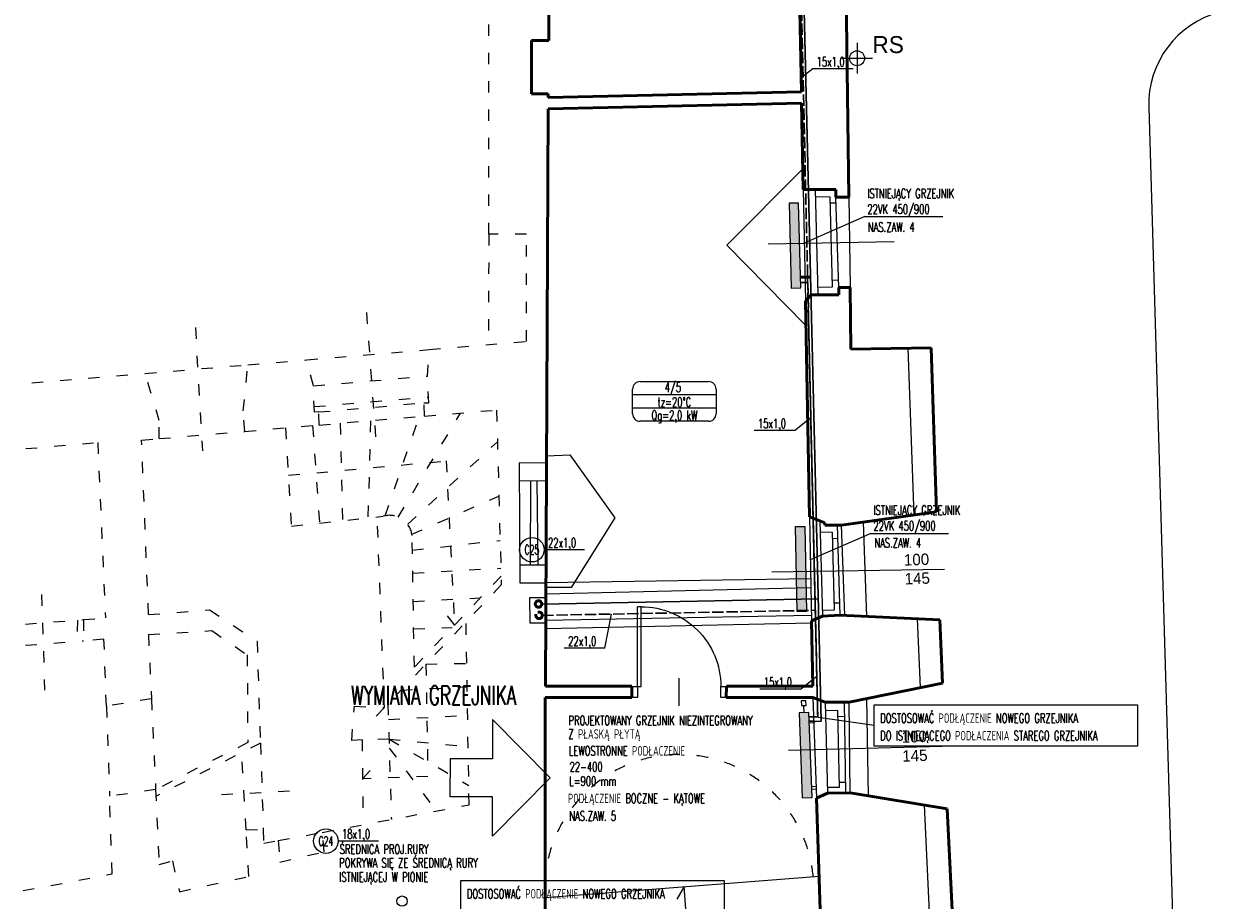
# Model space of a CAD drawing. Header units: millimetres. Extents: x -127811 to -59050, y -244477 to -114521.
# Tile 9 of 30: x -64263 to -62996, y -127381 to -126453. Entities that reach past the tile are written whole.
import ezdxf
from ezdxf.enums import TextEntityAlignment as Align

# ---------------------------------------------------------------- set-up
doc = ezdxf.new("R2010")
doc.units = ezdxf.units.MM
doc.header["$MEASUREMENT"] = 0
doc.linetypes.add('ACAD_ISO02W100', pattern=[15, 12, -3])
doc.linetypes.add('XREF$0$ACAD_ISO03W100', pattern=[30, 12, -18])
for name, color, linetype, lineweight in [('grzejniki', 142, 'Continuous', 0), ('XREF$0$arch C', 8, 'Continuous', 13), ('XREF$0$arch drzwi', 8, 'Continuous', 13), ('XREF$0$arch N', 8, 'XREF$0$ACAD_ISO03W100', 13), ('XREF$0$arch P', 8, 'Continuous', 50), ('XREF$0$opis', 8, 'Continuous', 0)]:
    doc.layers.add(name, color=color, linetype=linetype, lineweight=lineweight)
for name, color, linetype in [('TM_co istn powrot', 84, 'ACAD_ISO02W100'), ('TM_co istn zasilanie', 84, 'Continuous'), ('TM_co odnosniki', 1, 'Continuous'), ('TM_co opis', 2, 'Continuous'), ('TM_co powrot', 240, 'ACAD_ISO02W100'), ('TM_co urzadzenia', 7, 'Continuous'), ('TM_co zasilanie', 240, 'Continuous'), ('TM_odnosniki', 1, 'Continuous'), ('TM_opis', 2, 'Continuous'), ('XREF', 8, 'Continuous')]:
    doc.layers.add(name, color=color, linetype=linetype)
doc.styles.add('TM', font='romans.shx', dxfattribs={"width": 0.65})
doc.styles.add('XREF$0$Standard', font='txt')

# ---------------------------------------------------------------- blocks, each defined once
blk = doc.blocks.new('XREF$0$A$C5C5B553C')
at = {"layer": 'XREF$0$arch drzwi', "color": 0}
for p, q in [((0, 0), (0, -12)), ((6, 0), (0, 0)), ((6, -12), (6, 0)), ((51, 9), (51, -21)), ((96, 0), (96, -12)), ((102, 0), (96, 0)), ((102, -12), (102, 0)), ((0, -12), (6, -12)), ((6, -12), (6, -97.9)), ((6, -12), (10, -12)), ((10, -12), (10, -98)), ((96, -12), (102, -12)), ((10, -98), (6, -98))]:
    blk.add_line(p, q, dxfattribs=at)
blk.add_arc((10, -12), 86, 270, 0.0003, dxfattribs=at)
blk = doc.blocks.new('XREF')
at = {"layer": 'XREF$0$arch C'}
for p, q in [((-63380.1, -126473.4), (-63380.1, -126505.7)), ((-63396.3, -126489.6), (-63363.9, -126489.6)), ((-63380.1, -126493), (-63380.1, -126505.7)), ((-63071.2, -126541.3), (-63044.5, -127444)), ((-63437.5, -126606.6), (-63518.1, -126687.6)), ((-63437, -126628.5), (-63434.8, -126746.9)), ((-63424.6, -126628.5), (-63421.7, -126740.2)), ((-63424.4, -126635.9), (-63408.9, -126636.4)), ((-63408.9, -126636.4), (-63406.5, -126731.9)), ((-63399.3, -126732.2), (-63402.4, -126636.5)), ((-63388.7, -126636.5), (-63387.5, -126732.2)), ((-63408.7, -126642.7), (-63402.2, -126642.5)), ((-63518.1, -126687.6), (-63434.3, -126772.5)), ((-63474.3, -126686), (-63340.8, -126683.6)), ((-63406.7, -126724.4), (-63399.6, -126724.1)), ((-63406.5, -126731.9), (-63421.9, -126732.3)), ((-63326.4, -126796.5), (-63319.9, -126973.2)), ((-63709.1, -126918.4), (-63737.8, -126918.1)), ((-63737.8, -126918.1), (-63737.4, -127045)), ((-63709, -126910.5), (-63684.2, -126909.6)), ((-63684.2, -126909.6), (-63636.8, -126976)), ((-63737.7, -126936.8), (-63709.2, -126937)), ((-63725.9, -126936.9), (-63726.3, -127025.9)), ((-63719.1, -126936.9), (-63718.3, -127025.9)), ((-63636.8, -126976), (-63682.9, -127050.1)), ((-63430.5, -126975.2), (-63428.4, -127085.3)), ((-63419.4, -126979.6), (-63416.7, -127080.4)), ((-63373.7, -126980.6), (-63370.2, -127080.5)), ((-63419.1, -126990.9), (-63406.6, -126991.5)), ((-63406.6, -126991.5), (-63404.5, -127073.9)), ((-63401.3, -126983.8), (-63398.5, -127079.2)), ((-63392.9, -127079.5), (-63396.6, -126983.8)), ((-63406.4, -126998), (-63400.9, -126997.8)), ((-63737.5, -127025.8), (-63709.6, -127026)), ((-63470.5, -127033.3), (-63287.6, -127030.4)), ((-63737.4, -127045), (-63709.7, -127045.1)), ((-63429.2, -127040.6), (-63709.7, -127045.1)), ((-63709.8, -127056.6), (-63429, -127050.1)), ((-63682.9, -127050.1), (-63709.7, -127050)), ((-63709.8, -127060.8), (-63726.9, -127060.8)), ((-63726.9, -127060.8), (-63726.7, -127087.3)), ((-63404.7, -127066.2), (-63398.9, -127066.1)), ((-63709.9, -127084.6), (-63428.5, -127079.2)), ((-63404.5, -127073.9), (-63416.9, -127074.2)), ((-63312.8, -127155.9), (-63315.9, -127083)), ((-63726.7, -127087.3), (-63709.9, -127087.4)), ((-63428.3, -127087.6), (-63709.9, -127093.6)), ((-63426.8, -127166.5), (-63423, -127273)), ((-63413.9, -127171.4), (-63411.5, -127267.8)), ((-63391.8, -127267.5), (-63393.3, -127171.4)), ((-63387.3, -127267.4), (-63388.4, -127171.4)), ((-63367.9, -127270.6), (-63369.9, -127167.6)), ((-63400.4, -127180.1), (-63413.7, -127180.5)), ((-63398.6, -127261.5), (-63400.4, -127180.1)), ((-63400.2, -127186.4), (-63393.1, -127186.3)), ((-63452.8, -127222.3), (-63290.1, -127218)), ((-63398.8, -127256.1), (-63392, -127256)), ((-63411.7, -127261.5), (-63398.6, -127261.5)), ((-63302.3, -127417), (-63308.8, -127280.3)), ((-63710.6, -127378), (-63420.3, -127355.6)), ((-63563.2, -127366.6), (-63571, -127380)), ((-63555.8, -127462.3), (-63563.2, -127366.6))]:
    blk.add_line(p, q, dxfattribs=at)
for centre, radius in [((-63380.1, -126489.6), 7.94), ((-63862, -127382), 5.5)]:
    blk.add_circle(centre, radius, dxfattribs=at)
blk.add_arc((-62970.3, -126538.3), 100.9, 104.494, 181.7298, dxfattribs=at)
at = {"layer": 'XREF$0$arch N', "linetype": 'XREF$0$ACAD_ISO03W100'}
for p, q in [((-63770.1, -126675.7), (-63770.1, -126352.9)), ((-63770.1, -126675.7), (-63770.7, -126792.8)), ((-63730.3, -126675.7), (-63770.1, -126675.7)), ((-63730.3, -126789.4), (-63730.3, -126675.7)), ((-63899.7, -126758.8), (-63889, -126905.9)), ((-64080.9, -126774.8), (-64073.5, -126905.3)), ((-63833.2, -126798), (-63730.3, -126789.4)), ((-63963, -126808.9), (-63833.2, -126798)), ((-63835.2, -126826.1), (-63833.2, -126798)), ((-64134.2, -126823.2), (-64025.2, -126814.1)), ((-64030.2, -126862.7), (-64025.2, -126814.1)), ((-64025.2, -126814.1), (-63963, -126808.9)), ((-63955.9, -126836.3), (-63963, -126808.9)), ((-64762.3, -126875.9), (-64134.2, -126823.2)), ((-64119.1, -126873.2), (-64134.2, -126823.2)), ((-63955.9, -126836.3), (-63835.2, -126826.1)), ((-63833.5, -126854.3), (-63835.2, -126826.1)), ((-63954.9, -126864.3), (-63955.9, -126836.3)), ((-63955.1, -126858.4), (-63833.9, -126848.3)), ((-63950, -126864.1), (-63838.8, -126854.3)), ((-63838.3, -126868.4), (-63838.8, -126854.3)), ((-63838.8, -126854.3), (-63833.5, -126854.3)), ((-64028.6, -126884.6), (-64030.2, -126862.7)), ((-63950, -126864.1), (-63954.9, -126864.3)), ((-63949.9, -126877.9), (-63950, -126864.1)), ((-63949.9, -126877.9), (-63838.3, -126868.4)), ((-63866.1, -126975.3), (-63800.1, -126865.2)), ((-63838.3, -126868.4), (-63761.9, -126862)), ((-63761.9, -126862), (-63756.9, -127047.1)), ((-64119.1, -126892.3), (-64119.1, -126873.2)), ((-64028.6, -126884.6), (-63949.9, -126877.9)), ((-63985.3, -126880.9), (-63979.2, -126985)), ((-63956.7, -126878.5), (-63949.5, -126981.8)), ((-63927.6, -126876), (-63925.1, -126979.2)), ((-63895.3, -126873.3), (-63898.2, -126976.3)), ((-63879.9, -126974), (-63843.8, -126868.9)), ((-64137.8, -126893.8), (-64119.1, -126892.3)), ((-64130.5, -127078.6), (-64137.8, -126893.8)), ((-64119.1, -126892.3), (-64028.6, -126884.6)), ((-64828.4, -126950.8), (-64184.3, -126896.5)), ((-64184.3, -126896.5), (-64176.2, -127082.1)), ((-63856, -126983), (-63761, -126895.8)), ((-63982.3, -126931.1), (-63815.3, -126915.9)), ((-63815.3, -126915.9), (-63806.4, -127089.6)), ((-63851.6, -126993.6), (-63759.5, -126953.1)), ((-63979.2, -126985), (-63881.9, -126974.5)), ((-63880.7, -127177), (-63888.3, -126975.2)), ((-63849, -127134.3), (-63851.4, -126994.9)), ((-63851.1, -127010.5), (-63758.2, -127000)), ((-63850.7, -127034.6), (-63757.4, -127029.5)), ((-63757.1, -127037.9), (-63849, -127134.3)), ((-64243.8, -127057.5), (-64240.6, -127158.6)), ((-63756.9, -127047.1), (-63890, -127186.9)), ((-63850.2, -127064.6), (-63779.1, -127060.9)), ((-64290.9, -127090.9), (-64199.5, -127083.9)), ((-64199.5, -127083.9), (-64176.2, -127082.1)), ((-64199.5, -127083.9), (-64199.4, -127106.4)), ((-64130.5, -127078.6), (-64065.9, -127073.7)), ((-64065.9, -127073.7), (-64015.6, -127106.7)), ((-63806.4, -127089.6), (-63818.2, -127074.3)), ((-64205.8, -127084.4), (-64206.3, -127106.9)), ((-64130.6, -127099.8), (-64063.5, -127095.6)), ((-64063.5, -127095.6), (-64026.1, -127121.2)), ((-63849.7, -127093.8), (-63808.9, -127092.2)), ((-63790.9, -127280), (-63794.3, -127086.4)), ((-64290.6, -127113.4), (-64199.4, -127106.4)), ((-64177.7, -127104.7), (-64199.4, -127106.4)), ((-64175.2, -127175.6), (-64177.7, -127104.7)), ((-64130.6, -127099.8), (-64127.5, -127167.7)), ((-64015.6, -127106.7), (-64012, -127214.6)), ((-64026.1, -127121.2), (-64025.4, -127214.1)), ((-63836.8, -127131), (-63793.6, -127130.2)), ((-63836.8, -127131), (-63834.7, -127250.1)), ((-63863, -127158.5), (-63793.1, -127155)), ((-64127.5, -127167.7), (-64175.2, -127175.6)), ((-64127.5, -127167.7), (-64123, -127263.9)), ((-64175.2, -127175.6), (-64171.8, -127271)), ((-63915.3, -127211.8), (-63912.5, -127175.7)), ((-63912.5, -127175.7), (-63880.7, -127177)), ((-63876.9, -127173.1), (-63873.3, -127295.4)), ((-63876.4, -127189.7), (-63792.6, -127185.1)), ((-63875.8, -127210.6), (-63904.2, -127211.2)), ((-63875.8, -127210.6), (-63791.3, -127259.4)), ((-63875.8, -127210.6), (-63792, -127218.5)), ((-64025.4, -127214.1), (-64123, -127263.9)), ((-64012, -127214.6), (-64122.7, -127271.1)), ((-64012, -127214.6), (-64009, -127305.8)), ((-63904.2, -127211.2), (-63915.3, -127211.8)), ((-63904.2, -127211.2), (-63903.3, -127301)), ((-63875.5, -127219.9), (-63825.9, -127286.5)), ((-64027, -127306.4), (-64031.8, -127224.7)), ((-63903.8, -127252.4), (-63893, -127240.8)), ((-63834.7, -127250.1), (-63903.8, -127252.4)), ((-64123, -127263.9), (-64171.8, -127271)), ((-64168.9, -127353.2), (-64171.8, -127271)), ((-64123, -127263.9), (-64119.4, -127343.1)), ((-64053.2, -127269.2), (-63971.9, -127264.7)), ((-63946.5, -127309.2), (-63790.9, -127280)), ((-64027, -127306.4), (-64009, -127305.8)), ((-64024.3, -127355.8), (-64027, -127306.4)), ((-64009, -127305.8), (-64008.5, -127320.8)), ((-63993.1, -127317.9), (-63946.5, -127309.2)), ((-63944.6, -127329.7), (-63946.5, -127309.2)), ((-64008.5, -127320.8), (-63993.1, -127317.9)), ((-63993.1, -127317.9), (-63991.4, -127340.7)), ((-63991.4, -127340.7), (-63944.6, -127329.7)), ((-64119.4, -127343.1), (-64105.2, -127339.5)), ((-64105.2, -127339.5), (-64097.7, -127372.1)), ((-64263.4, -127370.9), (-64168.9, -127353.2)), ((-64097.7, -127372.1), (-64024.3, -127355.8))]:
    blk.add_line(p, q, dxfattribs=at)
for centre, radius, start, end in [((-63875, -126997.2), 23.7, 5.711, 106.8636), ((-63568.4, -127369.2), 142.5, 5.273, 183.5381)]:
    blk.add_arc(centre, radius, start, end, dxfattribs=at)
at = {"layer": 'XREF$0$arch P'}
for p, q in [((-63706.4, -126470.6), (-63706.4, -126330.8)), ((-63388.7, -126636.5), (-63391.7, -126405.2)), ((-63441, -126420.4), (-63439, -126525.1)), ((-63724.8, -126527.2), (-63724.8, -126470.6)), ((-63724.8, -126470.6), (-63706.4, -126470.6)), ((-63707.2, -126531.1), (-63439, -126525.1)), ((-63707.2, -126527.2), (-63724.8, -126527.2)), ((-63707.3, -126543.1), (-63438.8, -126537.1)), ((-63707.2, -126531.1), (-63707.2, -126527.2)), ((-63438.8, -126537.1), (-63437, -126628.5)), ((-63710.2, -127154.5), (-63707.3, -126543.1)), ((-63437, -126628.5), (-63402.4, -126628.5)), ((-63402.4, -126628.5), (-63402.4, -126636.5)), ((-63402.4, -126636.5), (-63388.7, -126636.5)), ((-63428.6, -126740.2), (-63434.8, -126746.9)), ((-63399.3, -126740.2), (-63428.6, -126740.2)), ((-63387.5, -126732.2), (-63399.3, -126732.2)), ((-63399.3, -126732.2), (-63399.3, -126740.2)), ((-63386.6, -126797.7), (-63387.5, -126732.2)), ((-63434.8, -126746.9), (-63430.5, -126975.2)), ((-63301.7, -126796), (-63386.6, -126797.7)), ((-63295.9, -126969.9), (-63301.7, -126796)), ((-63396.6, -126983.8), (-63295.9, -126969.9)), ((-63430.5, -126975.2), (-63414.3, -126981.6)), ((-63414.3, -126981.6), (-63414.3, -126983.8)), ((-63414.3, -126983.8), (-63396.6, -126983.8)), ((-63416.7, -127080.4), (-63428.4, -127085.3)), ((-63398.5, -127079.2), (-63416.7, -127080.4)), ((-63292.5, -127084.1), (-63398.5, -127079.2)), ((-63428.4, -127085.3), (-63427.1, -127154.5)), ((-63289.7, -127151.2), (-63292.5, -127084.1)), ((-63618.5, -127154.5), (-63710.2, -127154.5)), ((-63618.5, -127154.5), (-63618.6, -127166.5)), ((-63518.5, -127154.5), (-63518.6, -127166.5)), ((-63426.8, -127154.5), (-63518.5, -127154.5)), ((-63388.4, -127171.4), (-63289.7, -127151.2)), ((-63710.6, -127228.1), (-63710.3, -127166.5)), ((-63618.6, -127166.5), (-63710.3, -127166.5)), ((-63426.8, -127166.5), (-63518.6, -127166.5)), ((-63426.8, -127166.5), (-63413.9, -127171.4)), ((-63413.9, -127171.4), (-63388.4, -127171.4)), ((-63710.6, -127301.3), (-63710.6, -127228.1)), ((-63411.5, -127267.8), (-63423, -127273)), ((-63423, -127273), (-63417.5, -127438.3)), ((-63387.3, -127267.4), (-63411.5, -127267.8)), ((-63284.5, -127284.3), (-63387.3, -127267.4)), ((-63278.3, -127415.4), (-63284.5, -127284.3)), ((-63710.6, -127301.3), (-63710.6, -127447.8))]:
    blk.add_line(p, q, dxfattribs=at)
at = {"layer": 'XREF$0$arch drzwi', "linetype": 'Continuous', "xscale": -0.980395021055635, "yscale": 0.9803950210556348, "zscale": 0.9803950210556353, "rotation": 180}
blk.add_blockref('XREF$0$A$C5C5B553C', (-63618.5, -127166.4), dxfattribs=at)
at = {"layer": 'XREF$0$opis', "insert": (-63347.2, -126475.2), "char_height": 18, "attachment_point": 5, "style": 'XREF$0$Standard'}
blk.add_mtext_dynamic_manual_height_columns('RS', width=71.788, gutter_width=12.5, heights=[0], dxfattribs=at)
at = {"layer": 'XREF$0$opis', "char_height": 12, "attachment_point": 5, "rotation": 2.2333, "style": 'XREF$0$Standard'}
for insert in [(-63316.7, -127030.4), (-63319.2, -127218)]:
    blk.add_mtext_dynamic_manual_height_columns('100\\P145', width=71.788, gutter_width=12.5, heights=[0], dxfattribs=dict(at, insert=insert))
blk = doc.blocks.new('wymiana')
at = {"layer": 'TM_co odnosniki', "color": 160}
for points in [[(61.7, 105.8), (0, 44.7), (41.8, 44.7), (41.8, 0), (61.7, 0)], [(61.7, 105.8), (123.5, 44.7), (81.7, 44.7), (81.7, 0), (61.7, 0)]]:
    blk.add_lwpolyline(points, dxfattribs=at)
blk = doc.blocks.new('A$C52E55887')
at = {"layer": 'TM_co urzadzenia'}
for points in [[(62.5, 5), (12.5, 5), (12.5, 15.4), (62.5, 15.4)], [(92.5, 5), (42.5, 5), (42.5, 15.4), (92.5, 15.4)], [(102.5, 5), (52.5, 5), (52.5, 15.4), (102.5, 15.4)]]:
    blk.add_hatch(color=256, dxfattribs=at).paths.add_polyline_path(points)
for points in [[(5, 7.7), (0, 7.7), (0, 12.7), (5, 12.7), (5, 7.7)], [(102.5, 5), (12.5, 5), (12.5, 15.4), (102.5, 15.4), (102.5, 5)], [(12.5, 10.2), (5, 10.2)], [(21.3, 5), (21.3, 0), (23.8, 0), (23.8, 5)], [(93.8, 5), (93.8, 0), (91.3, 0), (91.3, 5)]]:
    blk.add_lwpolyline(points, dxfattribs=at)
blk = doc.blocks.new('A$C32620657')
at = {"layer": 'TM_odnosniki'}
for p, q in [((-12840.7, 45310.9), (-12840.7, 45363)), ((-12824.7, 45379), (-12679.7, 45379)), ((-12663.7, 45363), (-12663.7, 45310.9)), ((-12663.7, 45351), (-12840.7, 45351)), ((-12663.7, 45323), (-12840.7, 45323)), ((-12663.7, 45323), (-12840.7, 45323)), ((-12663.7, 45323), (-12840.7, 45323)), ((-12679.7, 45294.9), (-12824.7, 45294.9))]:
    blk.add_line(p, q, dxfattribs=at)
for centre, start, end in [((-12824.7, 45363), 90, 180), ((-12679.7, 45363), 360, 90), ((-12824.7, 45310.9), 180, 270), ((-12679.7, 45310.9), 270, 360)]:
    blk.add_arc(centre, 16, start, end, dxfattribs=at)

msp = doc.modelspace()

# ---------------------------------------------------------------- hatches: boundary and pattern name
at = {"layer": 'grzejniki'}
h = msp.add_hatch(color=256, dxfattribs=at)
h.dxf.hatch_style = 1
h.paths.add_polyline_path([(-63452.1, -126643.1), (-63449.7, -126733.1), (-63439.7, -126732.8), (-63442.1, -126642.9)])
h = msp.add_hatch(color=256, dxfattribs=at)
h.dxf.hatch_style = 1
h.paths.add_polyline_path([(-63452.1, -126643.1), (-63449.7, -126733.1), (-63439.7, -126732.8), (-63442.1, -126642.9)])
h = msp.add_hatch(color=256, dxfattribs=at)
h.dxf.hatch_style = 1
h.paths.add_polyline_path([(-63435.3, -126985.3), (-63433.6, -127075.3), (-63443.6, -127075.5), (-63445.3, -126985.5)])
h = msp.add_hatch(color=256, dxfattribs=at)
h.dxf.hatch_style = 1
h.paths.add_polyline_path([(-63435.3, -126985.3), (-63433.6, -127075.3), (-63443.6, -127075.5), (-63445.3, -126985.5)])

# ---------------------------------------------------------------- linework, layer by layer
for points in [[(-63452.1, -126643.1), (-63449.7, -126733.1), (-63439.7, -126732.8), (-63442.1, -126642.9)], [(-63452.1, -126643.1), (-63449.7, -126733.1), (-63439.7, -126732.8), (-63442.1, -126642.9)], [(-63435.3, -126985.3), (-63433.6, -127075.3), (-63443.6, -127075.5), (-63445.3, -126985.5)], [(-63435.3, -126985.3), (-63433.6, -127075.3), (-63443.6, -127075.5), (-63445.3, -126985.5)]]:
    msp.add_lwpolyline(points, close=True, dxfattribs=at)
at = {"layer": 'TM_co istn powrot', "lineweight": 30}
for p, q in [((-63442, -126302.9), (-63421.8, -127186.7)), ((-63439.9, -126726.9), (-63432.3, -126726.9)), ((-63432.3, -126726.9), (-63421.8, -127186.7)), ((-63713.5, -127079.4), (-63424.4, -127074.1)), ((-63713.5, -127079.4), (-63424.4, -127074.1)), ((-63430.9, -127186.9), (-63421.8, -127186.7))]:
    msp.add_line(p, q, dxfattribs=at)
at = {"layer": 'TM_co istn zasilanie', "lineweight": 30}
for p, q in [((-63418, -127191.6), (-63439.2, -126303.5)), ((-63713.9, -127067.4), (-63421.1, -127062)), ((-63713.9, -127067.4), (-63421.1, -127062)), ((-63430.8, -127191.9), (-63418, -127191.6))]:
    msp.add_line(p, q, dxfattribs=at)
at = {"layer": 'TM_co odnosniki'}
for p, q in [((-63427.1, -126500.8), (-63439.3, -126510.4)), ((-63384.2, -126500.8), (-63427.1, -126500.8)), ((-63371.9, -126657.2), (-63436, -126685.3)), ((-63371.9, -126657.2), (-63289.4, -126657.2)), ((-63446.4, -126883.7), (-63429, -126869.9)), ((-63446.4, -126883.7), (-63489.2, -126883.7)), ((-63365.5, -126992.6), (-63429.6, -127020.6)), ((-63365.5, -126992.6), (-63283.1, -126992.6)), ((-63668.6, -127009.9), (-63711.5, -127009.9)), ((-63647.4, -127114.2), (-63640.1, -127078.1)), ((-63647.4, -127114.2), (-63690.2, -127114.2)), ((-63440.1, -127157.6), (-63422.8, -127143.8)), ((-63440.1, -127157.6), (-63483, -127157.6)), ((-63886.9, -127318.4), (-63929.7, -127318.4))]:
    msp.add_line(p, q, dxfattribs=at)
for centre in [(-63724.5, -127009.9), (-63942.7, -127318.4)]:
    msp.add_circle(centre, 13, dxfattribs=at)
at = {"layer": 'TM_co opis', "color": 1}
msp.add_line((-63362.1, -127196), (-63426.1, -127186.8), dxfattribs=at)
for points in [[(-63362.1, -127174), (-63082.9, -127174), (-63082.9, -127218), (-63362.1, -127218)], [(-63799.9, -127360), (-63520.7, -127360), (-63520.7, -127404), (-63799.9, -127404)]]:
    msp.add_lwpolyline(points, close=True, dxfattribs=at)
at = {"layer": 'TM_co powrot', "lineweight": 50}
msp.add_circle((-63716.9, -127079.4), 3.47, dxfattribs=at)
msp.add_circle((-63716.9, -127079.4), 3.47, dxfattribs=at)
at = {"layer": 'TM_co zasilanie', "lineweight": 50}
msp.add_line((-63429.2, -126721.2), (-63440, -126721.4), dxfattribs=at)
msp.add_circle((-63717.4, -127067.4), 3.47, dxfattribs=at)
msp.add_circle((-63717.4, -127067.4), 3.47, dxfattribs=at)

# ---------------------------------------------------------------- block references
at = {"xscale": -1, "rotation": 92.0750414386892}
msp.add_blockref('A$C52E55887', (-63426.5, -127169.5), dxfattribs=at)
at = {"rotation": 270}
msp.add_blockref('wymiana', (-63811, -127189.7), dxfattribs=at)
at = {"layer": 'TM_odnosniki', "xscale": 0.5, "yscale": 0.5, "zscale": 0.5}
msp.add_blockref('A$C32620657', (-57197.5, -149521.4), dxfattribs=at)
at = {"layer": 'XREF'}
msp.add_blockref('XREF', (0, 0), dxfattribs=at)

# ---------------------------------------------------------------- texts
at = {"layer": 'TM_co opis', "style": 'TM', "width": 0.6}
for s, p in [('C25', (-63724.5, -127009.9)), ('C24', (-63942.7, -127318.4))]:
    msp.add_text(s, height=10, dxfattribs=at).set_placement(p, align=Align.MIDDLE_CENTER)
at = {"layer": 'TM_co opis', "style": 'TM', "width": 0.65}
for s, height, p in [('WYMIANA GRZEJNIKA', 20, (-63916.1, -127174.2)), ('Z PŁASKĄ PŁYTĄ', 10, (-63685.7, -127210)), ('PROJEKTOWANY GRZEJNIK NIEZINTEGROWANY', 10, (-63685.7, -127195.7)), ('LEWOSTRONNE PODŁACZENIE', 10, (-63685.3, -127227.9)), ('22-400 ', 10, (-63684.6, -127244.8)), ('L=900 mm', 10, (-63684.9, -127260)), ('PODŁĄCZENIE BOCZNE - KĄTOWE', 10, (-63686.3, -127278.2)), ('ŚREDNICA PROJ.RURY ', 10, (-63928.1, -127332, 2.4)), ('POKRYWA SIĘ ZE ŚREDNICĄ RURY ', 10, (-63928.6, -127346.5, 2.4)), ('ISTNIEJĄCEJ W PIONIE', 10, (-63928.6, -127361.5, 2.4))]:
    msp.add_text(s, height=height, dxfattribs=at).set_placement(p)
at = {"layer": 'TM_co opis', "color": 1, "style": 'TM', "width": 0.65}
for s, p in [('DOSTOSOWAĆ PODŁĄCZENIE NOWEGO GRZEJNIKA ', (-63355.6, -127193.2)), ('DO ISTNIEJĄCEGO PODŁACZENIA STAREGO GRZEJNIKA ', (-63355.6, -127211.8)), ('DOSTOSOWAĆ PODŁĄCZENIE NOWEGO GRZEJNIKA ', (-63793.4, -127379.2))]:
    msp.add_text(s, height=10, dxfattribs=at).set_placement(p)
at = {"layer": 'TM_opis', "style": 'TM', "width": 0.65}
for s, p in [('15x1,0', (-63423, -126498.3)), ('ISTNIEJĄCY GRZEJNIK ', (-63369.2, -126637.7)), ('22VK 450/900 ', (-63369.2, -126654.4)), ('NAS.ZAW. 4', (-63368.7, -126673.3)), ('15x1,0', (-63485.1, -126881.2)), ('ISTNIEJĄCY GRZEJNIK ', (-63362.8, -126973)), ('22VK 450/900 ', (-63362.8, -126989.7)), ('22x1,0', (-63707.4, -127007.4)), ('NAS.ZAW. 4', (-63361.8, -127007.7)), ('22x1,0', (-63686.1, -127111.7)), ('15x1,0', (-63478.9, -127155.1)), ('NAS.ZAW. 5', (-63684.9, -127296.9)), ('18x1,0', (-63925.6, -127315.9))]:
    msp.add_text(s, height=10, dxfattribs=at).set_placement(p)
for s, p in [('4/5', (-63575.1, -126843)), ('tz=20%%DC', (-63573.6, -126858.6)), ('Qg=2,0 kW', (-63573.6, -126872.6))]:
    msp.add_text(s, height=10, dxfattribs=at).set_placement(p, align=Align.CENTER)

doc.saveas('drawing.dxf')
